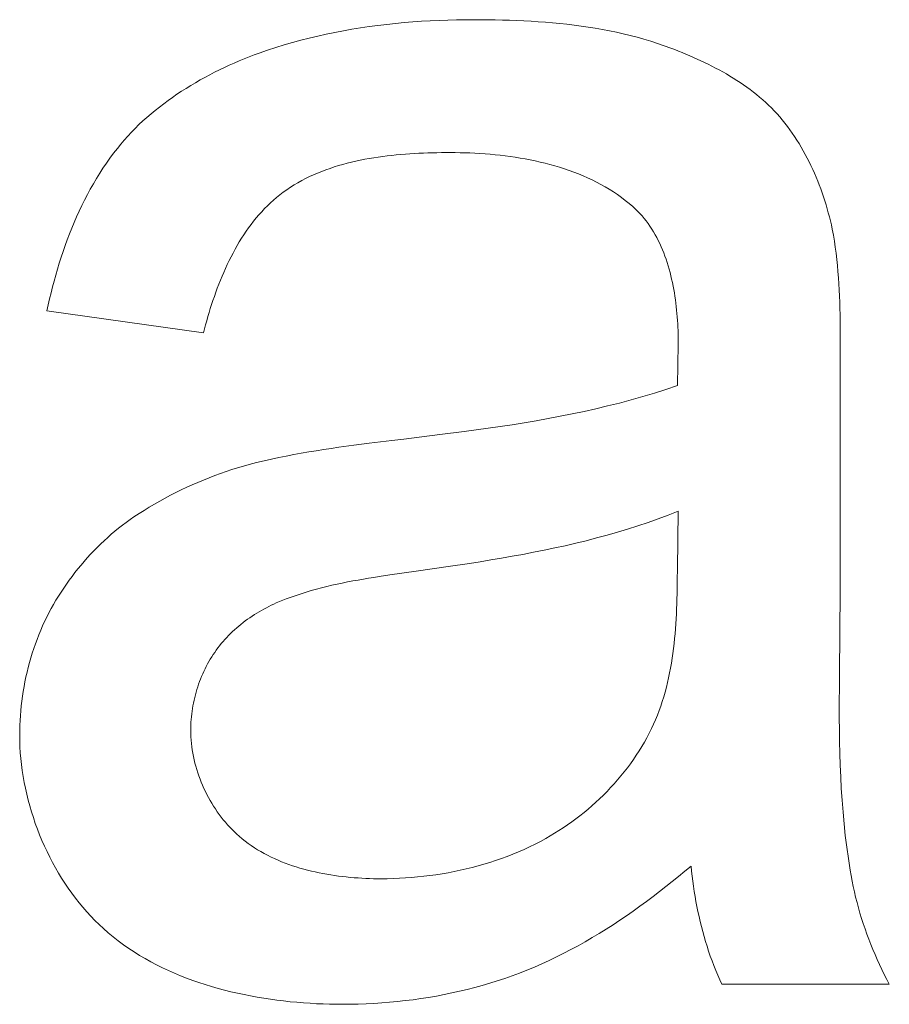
# Model space of a CAD drawing. Header units: millimetres. Extents: x 3925 to 5043, y -86 to 778.
# Tile 240 of 256: x 4773.49 to 4773.827, y 376.88 to 377.261. Entities that reach past the tile are written whole.
import ezdxf

# ---------------------------------------------------------------- set-up
doc = ezdxf.new("R2010")
doc.units = ezdxf.units.MM
doc.header["$LTSCALE"] = 46.255
doc.layers.add('H30K-IO-LABEDXF_CONTINUOUS_LINE', color=7, linetype='CONTINUOUS')

msp = doc.modelspace()

# ---------------------------------------------------------------- linework, layer by layer
at = {"layer": 'H30K-IO-LABEDXF_CONTINUOUS_LINE', "color": 7, "linetype": 'Continuous', "lineweight": 0}
for p, q in [((4773.56117, 377.13993), (4773.5005, 377.1484)), ((4773.80812, 377.14222), (4773.80814, 377.13744)), ((4773.74497, 377.11948), (4773.74532, 377.13558)), ((4773.80814, 377.13744), (4773.80811, 377.03625)), ((4773.6529, 377.10044), (4773.66227, 377.10164)), ((4773.61956, 377.09634), (4773.62541, 377.0971)), ((4773.62541, 377.0971), (4773.6342, 377.0982)), ((4773.6137, 377.09553), (4773.61956, 377.09634)), ((4773.74497, 377.04823), (4773.74532, 377.0708)), ((4773.64372, 377.0475), (4773.63347, 377.04605)), ((4773.65613, 377.04928), (4773.64372, 377.0475)), ((4773.66441, 377.05053), (4773.65613, 377.04928)), ((4773.63347, 377.04605), (4773.62936, 377.04544)), ((4773.80811, 377.03625), (4773.80804, 377.02713)), ((4773.80804, 377.02713), (4773.80779, 377.00428)), ((4773.80779, 377.00428), (4773.80775, 376.99514)), ((4773.82717, 376.88735), (4773.76227, 376.88735))]:
    msp.add_line(p, q, dxfattribs=at)
for points in [[(4773.58282, 377.24835), (4773.586, 377.24947), (4773.58921, 377.25052), (4773.59243, 377.25152), (4773.59567, 377.25247), (4773.59893, 377.25336), (4773.60221, 377.25419), (4773.6055, 377.25498), (4773.6088, 377.25571), (4773.61212, 377.25639), (4773.61545, 377.25702), (4773.61879, 377.25761), (4773.62214, 377.25815), (4773.6255, 377.25864), (4773.62887, 377.25909), (4773.63224, 377.25949), (4773.63562, 377.25985), (4773.63901, 377.26016), (4773.64239, 377.26044), (4773.64578, 377.26068), (4773.64917, 377.26087), (4773.65255, 377.26103), (4773.65594, 377.26115), (4773.65932, 377.26124), (4773.6627, 377.26129), (4773.66607, 377.2613)], [(4773.66607, 377.2613), (4773.66883, 377.2613), (4773.6716, 377.26127), (4773.67437, 377.26123), (4773.67715, 377.26117), (4773.67992, 377.26109), (4773.6827, 377.26098), (4773.68548, 377.26086), (4773.68827, 377.2607), (4773.69105, 377.26052), (4773.69383, 377.26032), (4773.6966, 377.26008), (4773.69937, 377.25982), (4773.70214, 377.25952), (4773.7049, 377.25919), (4773.70766, 377.25882), (4773.71041, 377.25842), (4773.71315, 377.25798), (4773.71588, 377.2575), (4773.7186, 377.25698), (4773.72131, 377.25642), (4773.72401, 377.25581), (4773.7267, 377.25516), (4773.72937, 377.25447), (4773.73203, 377.25373), (4773.73467, 377.25294), (4773.7373, 377.25209), (4773.73991, 377.2512), (4773.7425, 377.25025)], [(4773.7425, 377.25025), (4773.74395, 377.2497), (4773.74541, 377.24912), (4773.74686, 377.24854), (4773.74832, 377.24793), (4773.74977, 377.24732), (4773.75122, 377.24669), (4773.75266, 377.24604), (4773.7541, 377.24538), (4773.75554, 377.2447), (4773.75697, 377.244), (4773.75839, 377.24329), (4773.7598, 377.24256), (4773.7612, 377.24181), (4773.76259, 377.24104), (4773.76397, 377.24026), (4773.76533, 377.23946), (4773.76668, 377.23863), (4773.76802, 377.23779), (4773.76934, 377.23692), (4773.77065, 377.23604), (4773.77194, 377.23513), (4773.77321, 377.23421), (4773.77446, 377.23326), (4773.77569, 377.23229), (4773.77689, 377.23129), (4773.77808, 377.23028), (4773.77924, 377.22924), (4773.78038, 377.22817), (4773.78149, 377.22708), (4773.78258, 377.22597), (4773.78364, 377.22483), (4773.78467, 377.22367), (4773.78567, 377.22248)], [(4773.5278, 377.21143), (4773.5291, 377.21304), (4773.53045, 377.21461), (4773.53183, 377.21616), (4773.53325, 377.21768), (4773.53471, 377.21916), (4773.53619, 377.22062), (4773.53771, 377.22204), (4773.53927, 377.22344), (4773.54085, 377.22481), (4773.54246, 377.22614), (4773.5441, 377.22745), (4773.54577, 377.22873), (4773.54746, 377.22998), (4773.54917, 377.2312), (4773.55091, 377.23239), (4773.55267, 377.23356), (4773.55445, 377.23469), (4773.55625, 377.2358), (4773.55807, 377.23688), (4773.55991, 377.23793), (4773.56176, 377.23895), (4773.56362, 377.23994), (4773.5655, 377.24091), (4773.56739, 377.24184), (4773.5693, 377.24275), (4773.57121, 377.24363), (4773.57313, 377.24449), (4773.57506, 377.24532), (4773.57699, 377.24612), (4773.57893, 377.24689), (4773.58088, 377.24764), (4773.58282, 377.24835)], [(4773.78567, 377.22248), (4773.78668, 377.22123), (4773.78766, 377.21996), (4773.78861, 377.21866), (4773.78954, 377.21735), (4773.79045, 377.21601), (4773.79133, 377.21466), (4773.79218, 377.21329), (4773.79301, 377.2119), (4773.79382, 377.21049), (4773.7946, 377.20907), (4773.79535, 377.20764), (4773.79608, 377.20619), (4773.79679, 377.20472), (4773.79748, 377.20325), (4773.79814, 377.20176), (4773.79878, 377.20026), (4773.79939, 377.19875), (4773.79999, 377.19724), (4773.80056, 377.19571), (4773.8011, 377.19418), (4773.80163, 377.19264), (4773.80214, 377.19109), (4773.80262, 377.18954), (4773.80308, 377.18798), (4773.80352, 377.18642), (4773.80394, 377.18486), (4773.80434, 377.18329), (4773.80471, 377.18172), (4773.80507, 377.18015)], [(4773.5005, 377.1484), (4773.501, 377.15072), (4773.50153, 377.15304), (4773.50209, 377.15536), (4773.50267, 377.15768), (4773.50329, 377.15999), (4773.50393, 377.1623), (4773.50459, 377.1646), (4773.50529, 377.1669), (4773.50602, 377.16919), (4773.50678, 377.17147), (4773.50757, 377.17375), (4773.50839, 377.17601), (4773.50924, 377.17825), (4773.51013, 377.18048), (4773.51105, 377.1827), (4773.51201, 377.1849), (4773.513, 377.18708), (4773.51402, 377.18925), (4773.51508, 377.19139), (4773.51618, 377.19351), (4773.51731, 377.19561), (4773.51849, 377.19769), (4773.5197, 377.19974), (4773.52095, 377.20176), (4773.52223, 377.20375), (4773.52356, 377.20572), (4773.52493, 377.20766), (4773.52634, 377.20956), (4773.5278, 377.21143)], [(4773.6569, 377.20978), (4773.65518, 377.20978), (4773.65346, 377.20976), (4773.65173, 377.20974), (4773.65, 377.2097), (4773.64825, 377.20965), (4773.6465, 377.20959), (4773.64475, 377.20951), (4773.643, 377.20942), (4773.64124, 377.20931), (4773.63948, 377.20919), (4773.63772, 377.20905), (4773.63596, 377.20889), (4773.6342, 377.20871), (4773.63245, 377.20851), (4773.6307, 377.20829), (4773.62895, 377.20805), (4773.6272, 377.20778), (4773.62547, 377.20749), (4773.62374, 377.20718), (4773.62202, 377.20684), (4773.62031, 377.20647), (4773.6186, 377.20608), (4773.61691, 377.20566), (4773.61523, 377.20521), (4773.61356, 377.20473), (4773.61191, 377.20422), (4773.61027, 377.20368), (4773.60865, 377.2031), (4773.60704, 377.20249), (4773.60545, 377.20185), (4773.60388, 377.20117), (4773.60233, 377.20046), (4773.6008, 377.19971), (4773.59929, 377.19892), (4773.5978, 377.19809), (4773.59634, 377.19723), (4773.5949, 377.19632), (4773.59349, 377.19537), (4773.5921, 377.19438)], [(4773.7277, 377.18885), (4773.72626, 377.19008), (4773.72479, 377.19127), (4773.72328, 377.19241), (4773.72174, 377.1935), (4773.72017, 377.19456), (4773.71856, 377.19557), (4773.71693, 377.19654), (4773.71527, 377.19746), (4773.71359, 377.19835), (4773.71188, 377.1992), (4773.71014, 377.20001), (4773.70839, 377.20078), (4773.70661, 377.20151), (4773.70481, 377.20221), (4773.70299, 377.20287), (4773.70115, 377.2035), (4773.6993, 377.20409), (4773.69743, 377.20465), (4773.69555, 377.20517), (4773.69365, 377.20566), (4773.69175, 377.20612), (4773.68983, 377.20655), (4773.68791, 377.20695), (4773.68597, 377.20732), (4773.68403, 377.20766), (4773.68209, 377.20797), (4773.68014, 377.20826), (4773.67819, 377.20851), (4773.67623, 377.20875), (4773.67428, 377.20895), (4773.67233, 377.20913), (4773.67038, 377.20929), (4773.66843, 377.20942), (4773.66649, 377.20954), (4773.66455, 377.20963), (4773.66263, 377.20969), (4773.66071, 377.20974), (4773.6588, 377.20977), (4773.6569, 377.20978)], [(4773.5921, 377.19438), (4773.59082, 377.19341), (4773.58957, 377.19241), (4773.58835, 377.19137), (4773.58716, 377.1903), (4773.586, 377.18919), (4773.58487, 377.18805), (4773.58377, 377.18688), (4773.5827, 377.18568), (4773.58165, 377.18445), (4773.58064, 377.1832), (4773.57965, 377.18192), (4773.57868, 377.18061), (4773.57775, 377.17928), (4773.57684, 377.17792), (4773.57595, 377.17655), (4773.57509, 377.17515), (4773.57425, 377.17373), (4773.57344, 377.1723), (4773.57265, 377.17085), (4773.57189, 377.16938), (4773.57115, 377.16789), (4773.57043, 377.1664), (4773.56973, 377.16489), (4773.56905, 377.16336), (4773.56839, 377.16183), (4773.56776, 377.16029), (4773.56714, 377.15874), (4773.56655, 377.15719), (4773.56597, 377.15562), (4773.56541, 377.15406), (4773.56487, 377.15249), (4773.56435, 377.15091), (4773.56385, 377.14934), (4773.56336, 377.14776), (4773.56289, 377.14619), (4773.56244, 377.14462), (4773.562, 377.14305), (4773.56158, 377.14149), (4773.56117, 377.13993)], [(4773.74532, 377.13558), (4773.74532, 377.13686), (4773.7453, 377.13815), (4773.74527, 377.13945), (4773.74523, 377.14076), (4773.74517, 377.14207), (4773.7451, 377.14339), (4773.74502, 377.14472), (4773.74492, 377.14605), (4773.74481, 377.14738), (4773.74468, 377.14872), (4773.74454, 377.15006), (4773.74438, 377.15139), (4773.7442, 377.15273), (4773.74401, 377.15407), (4773.7438, 377.1554), (4773.74357, 377.15673), (4773.74332, 377.15806), (4773.74305, 377.15938), (4773.74276, 377.1607), (4773.74245, 377.162), (4773.74212, 377.1633), (4773.74177, 377.1646), (4773.7414, 377.16588), (4773.741, 377.16715), (4773.74059, 377.16841), (4773.74015, 377.16965), (4773.73968, 377.17089), (4773.73919, 377.1721), (4773.73868, 377.17331), (4773.73814, 377.17449), (4773.73758, 377.17566), (4773.73699, 377.17681), (4773.73637, 377.17795), (4773.73573, 377.17906), (4773.73506, 377.18015), (4773.73436, 377.18122), (4773.73363, 377.18226), (4773.73287, 377.18328), (4773.73209, 377.18428), (4773.73127, 377.18525), (4773.73042, 377.18619), (4773.72955, 377.18711), (4773.72864, 377.188), (4773.7277, 377.18885)], [(4773.80507, 377.18015), (4773.80549, 377.17781), (4773.80587, 377.17547), (4773.80622, 377.17312), (4773.80653, 377.17076), (4773.8068, 377.1684), (4773.80704, 377.16603), (4773.80725, 377.16366), (4773.80743, 377.16129), (4773.80759, 377.15891), (4773.80772, 377.15653), (4773.80783, 377.15415), (4773.80792, 377.15177), (4773.80799, 377.14938), (4773.80805, 377.14699), (4773.80809, 377.14461), (4773.80812, 377.14222)], [(4773.66227, 377.10164), (4773.66695, 377.10227), (4773.67162, 377.10292), (4773.67629, 377.1036), (4773.68096, 377.10431), (4773.68562, 377.10506), (4773.69027, 377.10585), (4773.69491, 377.10668), (4773.69954, 377.10755), (4773.70416, 377.10847), (4773.70877, 377.10944), (4773.71336, 377.11047), (4773.71793, 377.11156), (4773.72249, 377.1127), (4773.72703, 377.11392), (4773.73155, 377.1152), (4773.73605, 377.11655), (4773.74052, 377.11797), (4773.74497, 377.11948)], [(4773.6342, 377.0982), (4773.63887, 377.09875), (4773.6529, 377.10044)], [(4773.57895, 377.0889), (4773.5818, 377.08963), (4773.58467, 377.09031), (4773.58755, 377.09096), (4773.59043, 377.09157), (4773.59332, 377.09216), (4773.59622, 377.09271), (4773.59912, 377.09324), (4773.60203, 377.09374), (4773.60494, 377.09421), (4773.60786, 377.09467), (4773.61078, 377.09511), (4773.6137, 377.09553)], [(4773.53425, 377.06855), (4773.5362, 377.06985), (4773.53817, 377.0711), (4773.54017, 377.07233), (4773.54219, 377.07353), (4773.54423, 377.07469), (4773.54629, 377.07583), (4773.54836, 377.07693), (4773.55046, 377.078), (4773.55257, 377.07903), (4773.5547, 377.08004), (4773.55684, 377.08101), (4773.559, 377.08195), (4773.56118, 377.08285), (4773.56336, 377.08373), (4773.56556, 377.08457), (4773.56777, 377.08537), (4773.56999, 377.08615), (4773.57221, 377.08689), (4773.57445, 377.08759), (4773.57669, 377.08827), (4773.57895, 377.0889)], [(4773.74532, 377.0708), (4773.74145, 377.06927), (4773.73754, 377.06781), (4773.73362, 377.06642), (4773.72967, 377.06509), (4773.7257, 377.06382), (4773.72171, 377.06262), (4773.7177, 377.06147), (4773.71367, 377.06038), (4773.70962, 377.05934), (4773.70556, 377.05834), (4773.70149, 377.0574), (4773.6974, 377.0565), (4773.6933, 377.05564), (4773.68919, 377.05482), (4773.68508, 377.05403), (4773.68095, 377.05327), (4773.67682, 377.05255), (4773.67269, 377.05185), (4773.66855, 377.05118), (4773.66441, 377.05053)], [(4773.50215, 377.03305), (4773.50305, 377.03466), (4773.50399, 377.03625), (4773.50496, 377.03783), (4773.50596, 377.03939), (4773.50698, 377.04094), (4773.50803, 377.04247), (4773.50911, 377.04398), (4773.51022, 377.04548), (4773.51135, 377.04696), (4773.51251, 377.04842), (4773.5137, 377.04986), (4773.51491, 377.05128), (4773.51615, 377.05268), (4773.51741, 377.05406), (4773.51869, 377.05541), (4773.52, 377.05674), (4773.52133, 377.05805), (4773.52268, 377.05932), (4773.52405, 377.06058), (4773.52545, 377.0618), (4773.52686, 377.063), (4773.5283, 377.06417), (4773.52976, 377.06532), (4773.53124, 377.06643), (4773.53273, 377.06751), (4773.53425, 377.06855)], [(4773.73497, 376.98648), (4773.73577, 376.9882), (4773.73653, 376.98993), (4773.73724, 376.99168), (4773.73791, 376.99345), (4773.73854, 376.99524), (4773.73914, 376.99703), (4773.7397, 376.99884), (4773.74022, 377.00067), (4773.7407, 377.0025), (4773.74116, 377.00435), (4773.74158, 377.00621), (4773.74197, 377.00808), (4773.74232, 377.00995), (4773.74265, 377.01184), (4773.74295, 377.01373), (4773.74323, 377.01563), (4773.74348, 377.01754), (4773.7437, 377.01945), (4773.74391, 377.02136), (4773.74409, 377.02328), (4773.74425, 377.02521), (4773.74438, 377.02713), (4773.74451, 377.02906), (4773.74461, 377.03098), (4773.7447, 377.03291), (4773.74477, 377.03484), (4773.74483, 377.03676), (4773.74488, 377.03868), (4773.74492, 377.0406), (4773.74494, 377.04252), (4773.74496, 377.04443), (4773.74497, 377.04823)], [(4773.62936, 377.04544), (4773.62731, 377.04512), (4773.62525, 377.04479), (4773.6232, 377.04445), (4773.62116, 377.04409), (4773.61911, 377.04372), (4773.61707, 377.04333), (4773.61504, 377.04292), (4773.61301, 377.04249), (4773.61099, 377.04204), (4773.60898, 377.04157), (4773.60697, 377.04107), (4773.60497, 377.04054), (4773.60299, 377.03999), (4773.60101, 377.0394), (4773.59904, 377.03879), (4773.59709, 377.03814), (4773.59514, 377.03745), (4773.59321, 377.03673), (4773.5913, 377.03598), (4773.5894, 377.03518)], [(4773.48992, 376.984), (4773.48994, 376.98588), (4773.48999, 376.98776), (4773.49007, 376.98964), (4773.49019, 376.99152), (4773.49035, 376.9934), (4773.49053, 376.99529), (4773.49075, 376.99717), (4773.49101, 376.99905), (4773.4913, 377.00092), (4773.49162, 377.0028), (4773.49197, 377.00466), (4773.49236, 377.00653), (4773.49278, 377.00838), (4773.49324, 377.01023), (4773.49372, 377.01206), (4773.49424, 377.01389), (4773.4948, 377.01571), (4773.49539, 377.01751), (4773.49601, 377.0193), (4773.49666, 377.02108), (4773.49735, 377.02284), (4773.49806, 377.02459), (4773.49882, 377.02632), (4773.4996, 377.02803), (4773.50042, 377.02973), (4773.50126, 377.0314), (4773.50215, 377.03305)], [(4773.5894, 377.03518), (4773.58843, 377.03475), (4773.58747, 377.0343), (4773.58652, 377.03384), (4773.58558, 377.03335), (4773.58464, 377.03285), (4773.5837, 377.03233), (4773.58278, 377.03179), (4773.58186, 377.03124), (4773.58095, 377.03067), (4773.58006, 377.03008), (4773.57917, 377.02948), (4773.57829, 377.02886), (4773.57742, 377.02822), (4773.57657, 377.02757), (4773.57573, 377.0269), (4773.5749, 377.02622), (4773.57408, 377.02552), (4773.57328, 377.02481), (4773.57249, 377.02408), (4773.57172, 377.02334), (4773.57096, 377.02258), (4773.57022, 377.02181), (4773.5695, 377.02103), (4773.56879, 377.02023), (4773.5681, 377.01942), (4773.56743, 377.0186), (4773.56678, 377.01776), (4773.56615, 377.01691), (4773.56554, 377.01605), (4773.56495, 377.01518)], [(4773.56495, 377.01518), (4773.56438, 377.01429), (4773.56382, 377.01338), (4773.56329, 377.01246), (4773.56277, 377.01153), (4773.56228, 377.01058), (4773.5618, 377.00963), (4773.56134, 377.00866), (4773.5609, 377.00768), (4773.56047, 377.00669), (4773.56007, 377.00569), (4773.55969, 377.00469), (4773.55932, 377.00367), (4773.55898, 377.00265), (4773.55865, 377.00162), (4773.55835, 377.00059), (4773.55806, 376.99955), (4773.5578, 376.9985), (4773.55755, 376.99745), (4773.55733, 376.9964), (4773.55712, 376.99534), (4773.55694, 376.99428), (4773.55678, 376.99322), (4773.55664, 376.99215), (4773.55652, 376.99109), (4773.55642, 376.99003), (4773.55635, 376.98896), (4773.55629, 376.9879), (4773.55626, 376.98684), (4773.55625, 376.98578)], [(4773.80775, 376.99514), (4773.80777, 376.99057), (4773.80781, 376.98601), (4773.80788, 376.98144), (4773.80798, 376.97688), (4773.80813, 376.97232), (4773.80832, 376.96777), (4773.80856, 376.96322), (4773.80886, 376.95868), (4773.80921, 376.95415), (4773.80962, 376.94962), (4773.8101, 376.9451), (4773.81066, 376.94058), (4773.81129, 376.93608), (4773.812, 376.93158)], [(4773.69395, 376.9439), (4773.69566, 376.94488), (4773.69736, 376.9459), (4773.69905, 376.94695), (4773.70072, 376.94804), (4773.70237, 376.94916), (4773.704, 376.95031), (4773.70561, 376.9515), (4773.70721, 376.95272), (4773.70878, 376.95398), (4773.71033, 376.95526), (4773.71185, 376.95658), (4773.71335, 376.95793), (4773.71483, 376.9593), (4773.71627, 376.96071), (4773.71769, 376.96214), (4773.71909, 376.9636), (4773.72045, 376.96508), (4773.72178, 376.96659), (4773.72308, 376.96813), (4773.72434, 376.96969), (4773.72558, 376.97127), (4773.72677, 376.97288), (4773.72794, 376.97451), (4773.72906, 376.97616), (4773.73015, 376.97783), (4773.73119, 376.97952), (4773.7322, 376.98124), (4773.73317, 376.98297), (4773.73409, 376.98471), (4773.73497, 376.98648)], [(4773.52237, 376.90898), (4773.5207, 376.91053), (4773.51908, 376.91213), (4773.51748, 376.91377), (4773.51593, 376.91546), (4773.51442, 376.9172), (4773.51295, 376.91899), (4773.51151, 376.92081), (4773.51012, 376.92267), (4773.50877, 376.92457), (4773.50746, 376.92651), (4773.50619, 376.92849), (4773.50497, 376.93049), (4773.50379, 376.93253), (4773.50265, 376.9346), (4773.50156, 376.93669), (4773.50052, 376.93881), (4773.49952, 376.94095), (4773.49856, 376.94312), (4773.49766, 376.94531), (4773.4968, 376.94752), (4773.49598, 376.94974), (4773.49522, 376.95198), (4773.49451, 376.95424), (4773.49384, 376.9565), (4773.49323, 376.95878), (4773.49266, 376.96106), (4773.49215, 376.96336), (4773.49169, 376.96565), (4773.49128, 376.96795), (4773.49092, 376.97025), (4773.49062, 376.97256), (4773.49037, 376.97486), (4773.49017, 376.97715), (4773.49003, 376.97944), (4773.48995, 376.98173), (4773.48992, 376.984)], [(4773.55625, 376.98578), (4773.55626, 376.98452), (4773.55631, 376.98326), (4773.5564, 376.982), (4773.55652, 376.98073), (4773.55667, 376.97947), (4773.55685, 376.9782), (4773.55707, 376.97693), (4773.55731, 376.97567), (4773.55759, 376.97441), (4773.55789, 376.97315), (4773.55823, 376.97189), (4773.5586, 376.97064), (4773.55899, 376.9694), (4773.55942, 376.96817), (4773.55987, 376.96694), (4773.56035, 376.96572), (4773.56086, 376.96451), (4773.56139, 376.96332), (4773.56195, 376.96213), (4773.56254, 376.96096), (4773.56315, 376.9598), (4773.56378, 376.95866), (4773.56444, 376.95753), (4773.56513, 376.95642), (4773.56584, 376.95533), (4773.56657, 376.95425), (4773.56732, 376.9532), (4773.5681, 376.95216), (4773.56889, 376.95115), (4773.56971, 376.95016), (4773.57055, 376.94919), (4773.57141, 376.94825), (4773.57229, 376.94733), (4773.57319, 376.94643), (4773.57411, 376.94557), (4773.57505, 376.94473)], [(4773.57505, 376.94473), (4773.57617, 376.94378), (4773.57733, 376.94287), (4773.5785, 376.94199), (4773.57971, 376.94114), (4773.58094, 376.94032), (4773.58219, 376.93954), (4773.58346, 376.93878), (4773.58475, 376.93806), (4773.58606, 376.93737), (4773.58739, 376.9367), (4773.58874, 376.93607), (4773.59011, 376.93547), (4773.59149, 376.93489), (4773.59289, 376.93434), (4773.5943, 376.93382), (4773.59573, 376.93332), (4773.59717, 376.93286), (4773.59862, 376.93242), (4773.60008, 376.932), (4773.60155, 376.93161), (4773.60303, 376.93124), (4773.60452, 376.9309), (4773.60601, 376.93058), (4773.60751, 376.93028), (4773.60902, 376.93001), (4773.61053, 376.92976), (4773.61204, 376.92953), (4773.61355, 376.92932), (4773.61507, 376.92913), (4773.61659, 376.92896), (4773.6181, 376.92881), (4773.61962, 376.92868), (4773.62113, 376.92857), (4773.62264, 376.92848), (4773.62414, 376.92841), (4773.62564, 376.92835), (4773.62713, 376.92831), (4773.62862, 376.92829), (4773.6301, 376.92828)], [(4773.6301, 376.92828), (4773.63245, 376.9283), (4773.6348, 376.92836), (4773.63716, 376.92845), (4773.63953, 376.92858), (4773.64189, 376.92876), (4773.64426, 376.92897), (4773.64663, 376.92922), (4773.64899, 376.92951), (4773.65135, 376.92984), (4773.65371, 376.93021), (4773.65606, 376.93061), (4773.6584, 376.93106), (4773.66074, 376.93155), (4773.66307, 376.93208), (4773.66538, 376.93266), (4773.66768, 376.93327), (4773.66998, 376.93392), (4773.67225, 376.93462), (4773.67451, 376.93535), (4773.67676, 376.93613), (4773.67898, 376.93695), (4773.68119, 376.93782), (4773.68337, 376.93872), (4773.68554, 376.93967), (4773.68768, 376.94067), (4773.68979, 376.9417), (4773.69188, 376.94278), (4773.69395, 376.9439)], [(4773.75027, 376.9332), (4773.74787, 376.93118), (4773.74545, 376.92917), (4773.74301, 376.92719), (4773.74054, 376.92522), (4773.73805, 376.92328), (4773.73554, 376.92136), (4773.73301, 376.91947), (4773.73045, 376.9176), (4773.72788, 376.91577), (4773.72528, 376.91396), (4773.72266, 376.91219), (4773.72002, 376.91045), (4773.71736, 376.90875), (4773.71467, 376.90709), (4773.71196, 376.90546), (4773.70924, 376.90388), (4773.70649, 376.90233), (4773.70372, 376.90084), (4773.70092, 376.89938), (4773.69811, 376.89798), (4773.69527, 376.89662), (4773.69242, 376.89531), (4773.68954, 376.89405), (4773.68664, 376.89285), (4773.68372, 376.8917)], [(4773.76227, 376.88735), (4773.76143, 376.88914), (4773.76063, 376.89095), (4773.75986, 376.89277), (4773.75912, 376.89461), (4773.75841, 376.89646), (4773.75774, 376.89832), (4773.75709, 376.90019), (4773.75648, 376.90208), (4773.75589, 376.90398), (4773.75533, 376.90589), (4773.7548, 376.9078), (4773.7543, 376.90973), (4773.75383, 376.91166), (4773.75338, 376.9136), (4773.75296, 376.91555), (4773.75256, 376.9175), (4773.75219, 376.91945), (4773.75185, 376.92141), (4773.75153, 376.92338), (4773.75123, 376.92534), (4773.75096, 376.92731), (4773.75071, 376.92927), (4773.75048, 376.93124), (4773.75027, 376.9332)], [(4773.812, 376.93158), (4773.81235, 376.92948), (4773.81274, 376.92739), (4773.81317, 376.9253), (4773.81362, 376.92322), (4773.81412, 376.92115), (4773.81464, 376.91908), (4773.8152, 376.91702), (4773.8158, 376.91496), (4773.81642, 376.91292), (4773.81707, 376.91088), (4773.81776, 376.90885), (4773.81847, 376.90684), (4773.81922, 376.90483), (4773.81999, 376.90284), (4773.8208, 376.90085), (4773.82163, 376.89888), (4773.82248, 376.89692), (4773.82337, 376.89498), (4773.82428, 376.89305), (4773.82522, 376.89114), (4773.82618, 376.88924), (4773.82717, 376.88735)], [(4773.61515, 376.8796), (4773.61264, 376.87962), (4773.61013, 376.87967), (4773.6076, 376.87974), (4773.60506, 376.87985), (4773.60251, 376.87999), (4773.59996, 376.88017), (4773.5974, 376.88038), (4773.59484, 376.88062), (4773.59227, 376.8809), (4773.5897, 376.88121), (4773.58714, 376.88156), (4773.58458, 376.88195), (4773.58202, 376.88238), (4773.57947, 376.88284), (4773.57692, 376.88335), (4773.57438, 376.88389), (4773.57186, 376.88448), (4773.56935, 376.8851), (4773.56685, 376.88577), (4773.56437, 376.88648), (4773.5619, 376.88724), (4773.55946, 376.88804), (4773.55703, 376.88888), (4773.55463, 376.88977), (4773.55225, 376.8907), (4773.5499, 376.89168), (4773.54757, 376.89271), (4773.54527, 376.89379), (4773.54301, 376.89491), (4773.54077, 376.89608), (4773.53857, 376.89731), (4773.5364, 376.89858), (4773.53428, 376.89991), (4773.53219, 376.90129), (4773.53014, 376.90272), (4773.52813, 376.9042), (4773.52616, 376.90574), (4773.52424, 376.90733), (4773.52237, 376.90898)], [(4773.68372, 376.8917), (4773.68088, 376.89065), (4773.67802, 376.88965), (4773.67514, 376.88869), (4773.67224, 376.88779), (4773.66932, 376.88693), (4773.66639, 376.88613), (4773.66344, 376.88537), (4773.66047, 376.88466), (4773.6575, 376.884), (4773.65451, 376.88338), (4773.65151, 376.88282), (4773.6485, 376.8823), (4773.64548, 376.88183), (4773.64246, 376.8814), (4773.63943, 376.88102), (4773.6364, 376.88069), (4773.63336, 376.8804), (4773.63032, 376.88015), (4773.62729, 376.87996), (4773.62425, 376.8798), (4773.62121, 376.87969), (4773.61818, 376.87963), (4773.61515, 376.8796)]]:
    msp.add_lwpolyline(points, dxfattribs=at)

doc.saveas('drawing.dxf')
